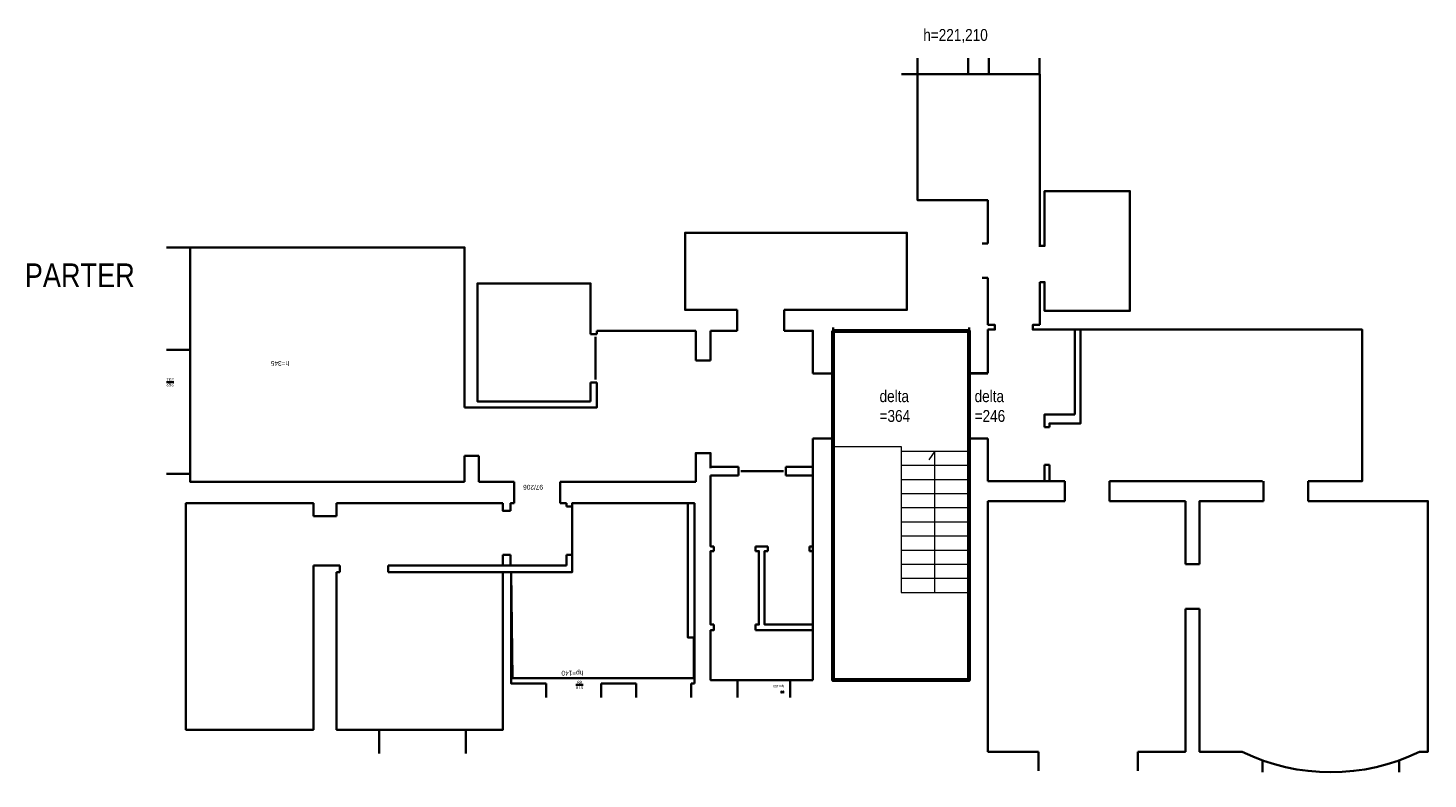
# Model space of a CAD drawing. Extents: x 34439 to 126910, y -74890 to 17912.
# Tile 7 of 144: x 54411 to 57365, y -31984 to -30399. Entities that reach past the tile are written whole.
import ezdxf

# ---------------------------------------------------------------- set-up
doc = ezdxf.new("R2010")
doc.units = 0
doc.header["$MEASUREMENT"] = 0
doc.layers.add('_konstrukcja', color=96, linetype='Continuous', lineweight=20)
doc.layers.add('A-ARM', color=1, linetype='Continuous', lineweight=15)
doc.styles.add('Arial narrow', font='ARIALN.TTF')
doc.styles.get("Standard").update_dxf_attribs({"font": 'ARIALN.TTF'})

# ---------------------------------------------------------------- blocks, each defined once
blk = doc.blocks.new('klatka_parter 1F')
at = {"layer": '_konstrukcja', "color": 0, "lineweight": 35, "ltscale": 50}
for p, q in [((0, 0), (286, 0)), ((-40, -90), (0, -90)), ((286, -90), (326, -90)), ((-40, -227), (0, -227)), ((286, -227), (326, -227)), ((0, -737), (93, -737)), ((93, -737), (286, -737))]:
    blk.add_line(p, q, dxfattribs=at)
at = {"layer": '_konstrukcja', "color": 0, "lineweight": 18, "ltscale": 50}
for p, q in [((0, -244), (143, -244)), ((143, -244), (143, -254)), ((143, -254), (286, -254)), ((143, -254), (143, -552)), ((143, -283.8), (286, -283.8)), ((143, -313.6), (286, -313.6)), ((143, -343.4), (286, -343.4)), ((143, -373.2), (286, -373.2)), ((143, -403), (286, -403)), ((143, -432.8), (286, -432.8)), ((143, -462.6), (286, -462.6)), ((143, -492.4), (286, -492.4)), ((143, -522.2), (286, -522.2)), ((143, -552), (286, -552))]:
    blk.add_line(p, q, dxfattribs=at)
at = {"layer": '_konstrukcja', "color": 0, "lineweight": 35, "ltscale": 50}
for points in [[(0, -90), (0, 0)], [(286, -90), (286, 0)], [(0, -737), (0, -227)], [(286, -737), (286, -227)]]:
    blk.add_lwpolyline(points, dxfattribs=at)
at = {"layer": '_konstrukcja', "color": 0, "lineweight": 18, "ltscale": 50}
blk.add_lwpolyline([(214.5, -552), (214.5, -254), (201.9, -272.3)], dxfattribs=at)
at = {"layer": '_konstrukcja', "color": 0, "lineweight": 35, "ltscale": 50, "char_height": 25, "width": 23.431, "attachment_point": 1}
for s, insert in [('delta =364', (97.7, -125.5)), ('delta =246', (298.3, -125.5))]:
    blk.add_mtext(s, dxfattribs=dict(at, insert=insert))
blk = doc.blocks.new('pok kier')
at = {"layer": '_konstrukcja', "color": 0, "lineweight": 35, "ltscale": 50}
for p, q in [((114, 0), (-172, 0)), ((286, 0), (286, -55)), ((316, 0), (316, -55))]:
    blk.add_line(p, q, dxfattribs=at)
for points in [[(-172, 0), (-172, -61), (-203, -61), (-203, -61), (-203, -29)], [(286, 0), (211, 0)], [(316, -157), (316, -495), (895, -495), (895, 0), (316, 0)], [(895, -17), (945, -17)], [(895, -279), (945, -279)], [(895, -495), (945, -495)]]:
    blk.add_lwpolyline(points, dxfattribs=at)
at = {"layer": '_konstrukcja', "color": 0, "lineweight": 35, "ltscale": 50, "char_height": 10, "width": 250, "attachment_point": 1}
for s, insert in [('97/206', (150.4, 16.1)), ('{\\H0.7x;\\S262/231;}', (929.3, -201.9)), ('h=345', (686.4, -245.1))]:
    blk.add_mtext(s, dxfattribs=dict(at, insert=insert))
blk = doc.blocks.new('pok dyr')
at = {"layer": '_konstrukcja', "color": 0, "lineweight": 35, "ltscale": 50}
for p, q in [((102, 523), (102, 573)), ((285, 523), (285, 573)), ((-373, 425), (-373, 455)), ((-257, 425), (-257, 455)), ((-183, 425), (-183, 455)), ((-67, 425), (-67, 455)), ((-257, 425), (-183, 425)), ((-122, 190), (266, 190)), ((-122, 190), (-122, 154)), ((368, 190), (375, 190)), ((-110, 154), (-122, 154)), ((-110, 176), (266, 176)), ((-110, 176), (-110, 154)), ((8, 154), (24, 154)), ((368, 176), (375, 176)), ((375, 176), (424, 176)), ((375, 72), (375, 45)), ((375, 72), (424, 72)), ((-110, 52), (-122, 52)), ((-122, 52), (-122, 45)), ((-110, 52), (-110, 45)), ((-97, 45), (-97, 0)), ((0, 45), (0, 0)), ((24, 45), (375, 45))]:
    blk.add_line(p, q, dxfattribs=at)
for points in [[(375, 190), (375, 523), (24, 523), (24, 190)], [(424, 176), (424, 523), (693, 523), (693, 45), (424, 45), (424, 72)], [(-366, 45), (-366, 328), (-380, 328), (-380, 425)], [(7, 190), (7, 425), (-67, 425)], [(-380, 328), (-380, 45), (-366, 45)], [(266, 176), (266, 190)], [(368, 176), (368, 190)], [(8, 176), (8, 154)], [(24, 176), (24, 154)], [(0, 45), (8, 45), (8, 61)], [(8, 61), (24, 61), (24, 45)], [(-366, 45), (-122, 45), (-122, 52)], [(-110, 45), (-97, 45)]]:
    blk.add_lwpolyline(points, dxfattribs=at)
at = {"layer": '_konstrukcja', "color": 0, "lineweight": 35, "ltscale": 50, "insert": (-145.6, 436.5), "char_height": 10, "width": 250, "attachment_point": 1}
blk.add_mtext('{\\H0.7x;\\S116/88;}\\Php=140', dxfattribs=at)
blk = doc.blocks.new('parter 1F_biuro')
at = {"layer": '_konstrukcja', "color": 0, "lineweight": 35, "ltscale": 50}
for p, q in [((91, 737), (91, 774)), ((202, 737), (202, 774)), ((293, 744), (300, 744)), ((164, 632), (43, 632)), ((164, 620), (164, 632)), ((50, 455), (50, 465)), ((138, 455), (138, 465)), ((164, 455), (164, 465)), ((252, 455), (252, 465)), ((100, 305), (43, 305)), ((100, 305), (100, 287)), ((105, 296), (195, 296)), ((259, 305), (200, 305)), ((200, 305), (200, 287)), ((100, 287), (43, 287)), ((259, 287), (200, 287)), ((748, 264), (778, 264)), ((0, 227), (43, 227)), ((753, 162), (778, 162)), ((0, 90), (43, 90)), ((501.7, 13), (501.7, 103)), ((259, 63), (290, 63)), ((290, 63), (290, 0)), ((751, 45.5), (751, -17.5)), ((103.5, -44), (103.5, 0)), ((202.5, -44), (202.5, 0)), ((290, 0), (499, 0))]:
    blk.add_line(p, q, dxfattribs=at)
for points in [[(43, 737), (43, 227)], [(252, 620), (252, 632), (259, 632), (259, 737), (43, 737)], [(138, 465), (145, 465), (145, 620), (43, 620), (43, 465), (50, 465)], [(164, 620), (157, 620), (157, 465), (164, 465)], [(252, 465), (259, 465), (259, 620), (252, 620)], [(-287, 520), (-287, -6.8)], [(0, 520), (0, 227)], [(50, 455), (43, 455)], [(164, 455), (138, 455)], [(259, 305), (259, 455), (252, 455)], [(499, 109), (499, 149), (499, 162), (753, 162)], [(512, 7), (512, -100), (751, -100), (751, 149), (512, 149)], [(512, 149), (512, 109)], [(0, 90), (0, -6.8)], [(43, 90), (43, 0), (103.5, 0)], [(512, 109), (499, 109)], [(259, 0), (259, 63)], [(499, 0), (499, 7)], [(512, 7), (499, 7)], [(202.5, 0), (259, 0)], [(103.5, -44), (-155.5, -44), (-155.5, -207), (312.5, -207), (312.5, -44), (202.5, -44)]]:
    blk.add_lwpolyline(points, dxfattribs=at)
for name, p in [('pok dyr', (673, 319)), ('pok kier', (462, 319))]:
    blk.add_blockref(name, p, dxfattribs=at)
at = {"layer": '_konstrukcja', "color": 0, "lineweight": 35, "ltscale": 50, "insert": (103.5, 766.5), "char_height": 5, "width": 88.013, "attachment_point": 1}
blk.add_mtext('{\\H0.7x;\\S86/116;}\\Php=153', dxfattribs=at)
blk = doc.blocks.new('pokój1')
at = {"layer": '_konstrukcja', "color": 2, "lineweight": 35, "ltscale": 50}
for p, q in [((-254, 0), (-254, 42)), ((-160, 0), (-160, 42)), ((-254, 0), (-417, 0)), ((0, 0), (0, -133)), ((0, -133), (30, -133)), ((0, -227), (30, -227)), ((-310, -529), (-417, -529)), ((-310, -529), (-310, -569)), ((0, -529), (-100, -529)), ((-100, -529), (-100, -569))]:
    blk.add_line(p, q, dxfattribs=at)
for points in [[(-417, 0), (-417, -529)], [(-160, 0), (0, 0)], [(0, -227), (0, -529), (0, -529)]]:
    blk.add_lwpolyline(points, dxfattribs=at)
blk = doc.blocks.new('1F_makarczuk')
at = {"layer": '_konstrukcja', "color": 5, "lineweight": 35, "ltscale": 50}
for p, q in [((-148, 859), (-148, 893)), ((-41, 859), (-41, 893)), ((2, 859), (2, 893)), ((109, 859), (109, 893)), ((110, 859), (-182, 859)), ((110, 859), (110, 495)), ((0, 593), (-12, 593)), ((0, 502), (-12, 502)), ((0, 429), (-12, 429)), ((0, 429), (0, 330)), ((110, 420.5), (110, 330)), ((-40, 228), (0, 228)), ((-40, 90), (0, 90)), ((0, 90), (0, 0)), ((120, 114), (130, 114)), ((120, 35), (130, 35)), ((163, 0), (0, 0)), ((580, 0), (257, 0)), ((582, -42), (582, 0)), ((790, 0), (676, 0)), ((676, -42), (676, 0)), ((447, -571), (537, -571)), ((580, -614), (580, -589.1)), ((868, -614), (868, -589.1)), ((929, -571), (911, -571))]:
    blk.add_line(p, q, dxfattribs=at)
for points in [[(0, 502), (0, 593), (-148, 593), (-148, 859)], [(110, 496.5), (120, 496.5), (120, 612.5), (300, 612.5), (300, 359.5), (120, 359.5), (120, 420.5), (110, 420.5)], [(0, 320), (15, 320), (15, 330), (0, 330)], [(184, 320), (95, 320), (95, 330), (110, 330)], [(0, 228), (0, 320)], [(196, 320), (196, 122), (130, 122), (130, 114)], [(184, 141), (184, 320)], [(676, 0), (790, 0), (790, 320), (184, 320), (184, 320)], [(184, 141), (120, 141), (120, 114)], [(120, 35), (120, 0)], [(130, 35), (130, 0)], [(790, 35), (790, 0)], [(130, 0), (163, 0)], [(257, 0), (580, 0)], [(447, -175), (447, -42), (582, -42)]]:
    blk.add_lwpolyline(points, dxfattribs=at)
blk.add_lwpolyline([(676, -42), (929, -42), (929, -571), (911, -571, -0.229947), (537, -571), (537, -571), (447, -571), (447, -269)], format="xyb", dxfattribs=at)
blk.add_blockref('pokój1', (417, -42), dxfattribs=at)
at = {"layer": '_konstrukcja', "color": 5, "lineweight": 35, "ltscale": 50, "insert": (-136.1, 954.4), "char_height": 25, "width": 77.308, "attachment_point": 1}
blk.add_mtext('h=221,210', dxfattribs=at)
blk = doc.blocks.new('parter_1F')
at = {"layer": '_konstrukcja', "color": 2, "lineweight": 35, "ltscale": 50}
blk.add_blockref('1F_makarczuk', (326, -317.5), dxfattribs=at)
at = {"layer": '_konstrukcja', "color": 5, "lineweight": 35, "ltscale": 50, "rotation": 180}
blk.add_blockref('parter 1F_biuro', (0, 0), dxfattribs=at)
at = {"layer": '_konstrukcja', "color": 5, "lineweight": 35, "ltscale": 50}
blk.add_blockref('klatka_parter 1F', (0, 0), dxfattribs=at)

msp = doc.modelspace()

# ---------------------------------------------------------------- linework, layer by layer
at = {"layer": '_konstrukcja', "color": 4, "lineweight": 60, "ltscale": 50}
msp.add_lwpolyline([(56109.8, -31038.5), (56395.8, -31038.5), (56395.8, -31775.5), (56109.8, -31775.5)], close=True, dxfattribs=at)
at = {"layer": '_konstrukcja', "color": 2, "lineweight": 35, "ltscale": 50}
msp.add_lwpolyline([(55429.9, -31547.5), (55558.9, -31547.5), (55558.9, -31402.5), (55802.9, -31402.5), (55802.9, -31685.5), (55815.8, -31685.5), (55815.8, -31771.5), (55432.8, -31771.5)], close=True, dxfattribs=at)

# ---------------------------------------------------------------- block references
at = {"layer": '_konstrukcja', "lineweight": 35, "ltscale": 50}
msp.add_blockref('parter_1F', (56109.8, -31038.5), dxfattribs=at)

# ---------------------------------------------------------------- texts
at = {"layer": 'A-ARM', "lineweight": 25, "ltscale": 50, "style": 'Arial narrow'}
msp.add_text('PARTER', height=50, dxfattribs=at).set_placement((54403.7, -30946.3))

doc.saveas('drawing.dxf')
